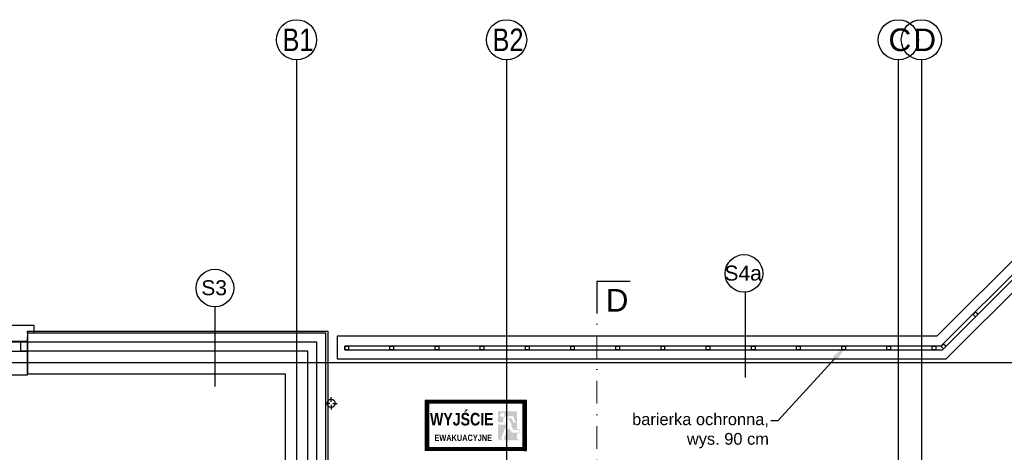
# Model space of a CAD drawing. Header units: millimetres. Extents: x -7023 to 53801, y 9849 to 33561.
# Tile 105 of 256: x 11323 to 12413, y 19529 to 20008. Entities that reach past the tile are written whole.
import ezdxf

# ---------------------------------------------------------------- set-up
doc = ezdxf.new("R2010")
doc.units = ezdxf.units.MM
doc.linetypes.add('DASHDOT', pattern=[1, 0.5, -0.25, 0, -0.25])
doc.layers.add('.IE_podklad', color=252, linetype='Continuous')
doc.styles.add('Arial', font='arial.ttf', dxfattribs={"height": 125})
doc.styles.add('Opisowy', font='arial.ttf')
doc.styles.get("Standard").update_dxf_attribs({"font": 'arial.ttf'})
doc.linetypes.add('ZIGZAG', pattern='A,0.00254,-5.08,[131,ltypeshp.shx,S=5.08,R=0,X=-5.08,Y=0],-10.16,[131,ltypeshp.shx,S=5.08,R=180,X=5.08,Y=0],-5.08', length=20.32254)

msp = doc.modelspace()

# ---------------------------------------------------------------- hatches: boundary and pattern name
at = {"layer": '.IE_podklad'}
h = msp.add_hatch(dxfattribs=at)
h.set_pattern_fill('ANSI31', color=256, scale=0.007)
h.set_pattern_definition([(45, (10431.40261, 19733.819415), (-0.0157154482, 0.0157154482), [])])
h.paths.add_polyline_path([(11772, 19587.1), (11772, 19531.1), (11884, 19531.1), (11884, 19587.1)])
h.paths.add_polyline_path([(11880.5, 19577.3), (11880.5, 19554.3), (11880.5, 19534.6), (11775.5, 19534.6), (11775.5, 19554.3), (11775.5, 19577.3), (11775.5, 19583.6), (11880.5, 19583.6)], flags=16)
at = {"layer": '.IE_podklad', "lineweight": 0}
h = msp.add_hatch(color=256, dxfattribs=at)
h.paths.add_polyline_path([(11854.4, 19542.5), (11857.9, 19542.5), (11856.4, 19544.2), (11859.2, 19544.2), (11860.7, 19542.5), (11875.4, 19542.5), (11873.5, 19544.5), (11873.5, 19550.2), (11877.6, 19550.2), (11876.6, 19554.8), (11873.5, 19554.8), (11873.5, 19574.6), (11852.5, 19574.6), (11852.5, 19562.3), (11858.4, 19562.3), (11858.4, 19567.2), (11860.9, 19569.2), (11869.2, 19569.2), (11872.3, 19562.2), (11869.8, 19562.2), (11867.4, 19566.9), (11863.6, 19566.9), (11867.2, 19561.1), (11867.2, 19558.3), (11869.8, 19554.1), (11876.1, 19554.1), (11876.8, 19550.9), (11868.2, 19550.9), (11864.8, 19556.1), (11862, 19551.4), (11858.8, 19544.5), (11856, 19544.5), (11859.2, 19553.1), (11862.8, 19559.6), (11860.5, 19563.1), (11860.5, 19559.7), (11852.5, 19559.7), (11852.5, 19544.5)], flags=0)
h.paths.add_polyline_path([(11859.9, 19570.5, -1), (11855.1, 19570.5, -1)], flags=16)

# ---------------------------------------------------------------- linework, layer by layer
at = {"layer": '.IE_podklad', "ltscale": 25}
for p, q in [((11629.6, 19964), (11629.6, 17871.9)), ((11862.1, 19964), (11862.1, 17871.9)), ((12295.6, 19964), (12295.6, 17871.9)), ((12321.1, 19964), (12321.1, 17871.9)), ((11961.9, 19718.6), (11998.9, 19718.6)), ((10554.1, 19628.7), (13853.1, 19628.7))]:
    msp.add_line(p, q, dxfattribs=at)
at = {"layer": '.IE_podklad'}
for p, q in [((12488.4, 19807.7), (12338.4, 19657.7)), ((12499.9, 19803.6), (12342.8, 19646.6)), ((12345.7, 19643.8), (12503.9, 19802)), ((12348.7, 19632.7), (12513.4, 19797.3)), ((12126, 19706.4), (12126, 19612.1)), ((11539.3, 19690.1), (11539.3, 19602)), ((12378.2, 19681.9), (12381, 19684.8)), ((12381, 19679.1), (12378.2, 19681.9)), ((12381, 19684.8), (12383.8, 19681.9)), ((12383.8, 19681.9), (12381, 19679.1)), ((11331.9, 19661.2), (11331.9, 19663.2)), ((11331.9, 19663.2), (11662.1, 19663.2)), ((11662.1, 19661.2), (11331.9, 19661.2)), ((11331.9, 19661.2), (11331.9, 19641.2)), ((11662.1, 19663.2), (11664.1, 19663.2)), ((11662.1, 19394.2), (11662.1, 19661.2)), ((11664.1, 19663.2), (11664.1, 19409)), ((11674.4, 19657.7), (11674.4, 19632.7)), ((12338.4, 19657.7), (11674.4, 19657.7)), ((12342.8, 19646.6), (12345.7, 19649.4)), ((12345.7, 19649.4), (12348.5, 19646.6)), ((11642.1, 19641.2), (11331.9, 19641.2)), ((11331.9, 19641.2), (11331.9, 19616.2)), ((11642.1, 19394.2), (11642.1, 19641.2)), ((12342.9, 19646.7), (11683, 19646.7)), ((11683, 19646.7), (11683, 19642.7)), ((11683, 19646.7), (11687, 19646.7)), ((11683, 19642.7), (11683, 19646.7)), ((11683, 19642.7), (12344.6, 19642.7)), ((11687, 19642.7), (11683, 19642.7)), ((11687, 19646.7), (11687, 19642.7)), ((11733, 19646.7), (11737, 19646.7)), ((11733, 19642.7), (11733, 19646.7)), ((11737, 19642.7), (11733, 19642.7)), ((11737, 19646.7), (11737, 19642.7)), ((11783, 19646.7), (11787, 19646.7)), ((11783, 19642.7), (11783, 19646.7)), ((11787, 19642.7), (11783, 19642.7)), ((11787, 19646.7), (11787, 19642.7)), ((11833, 19646.7), (11837, 19646.7)), ((11833, 19642.7), (11833, 19646.7)), ((11837, 19642.7), (11833, 19642.7)), ((11837, 19646.7), (11837, 19642.7)), ((11883, 19646.7), (11887, 19646.7)), ((11883, 19642.7), (11883, 19646.7)), ((11887, 19642.7), (11883, 19642.7)), ((11887, 19646.7), (11887, 19642.7)), ((11933, 19646.7), (11937, 19646.7)), ((11933, 19642.7), (11933, 19646.7)), ((11937, 19642.7), (11933, 19642.7)), ((11937, 19646.7), (11937, 19642.7)), ((11983, 19646.7), (11987, 19646.7)), ((11983, 19642.7), (11983, 19646.7)), ((11987, 19642.7), (11983, 19642.7)), ((11987, 19646.7), (11987, 19642.7)), ((12033, 19646.7), (12037, 19646.7)), ((12033, 19642.7), (12033, 19646.7)), ((12037, 19642.7), (12033, 19642.7)), ((12037, 19646.7), (12037, 19642.7)), ((12083, 19646.7), (12087, 19646.7)), ((12083, 19642.7), (12083, 19646.7)), ((12087, 19642.7), (12083, 19642.7)), ((12087, 19646.7), (12087, 19642.7)), ((12133, 19646.7), (12137, 19646.7)), ((12133, 19642.7), (12133, 19646.7)), ((12137, 19642.7), (12133, 19642.7)), ((12137, 19646.7), (12137, 19642.7)), ((12183, 19646.7), (12187, 19646.7)), ((12183, 19642.7), (12183, 19646.7)), ((12187, 19642.7), (12183, 19642.7)), ((12187, 19646.7), (12187, 19642.7)), ((12233, 19646.7), (12237, 19646.7)), ((12233, 19642.7), (12233, 19646.7)), ((12237, 19642.7), (12233, 19642.7)), ((12237, 19646.7), (12237, 19642.7)), ((12283, 19646.7), (12287, 19646.7)), ((12283, 19642.7), (12283, 19646.7)), ((12287, 19642.7), (12283, 19642.7)), ((12287, 19646.7), (12287, 19642.7)), ((12333, 19646.7), (12337, 19646.7)), ((12333, 19642.7), (12333, 19646.7)), ((12337, 19642.7), (12333, 19642.7)), ((12337, 19646.7), (12337, 19642.7)), ((12345.7, 19643.8), (12342.8, 19646.6)), ((12342.8, 19646.6), (12345.7, 19643.8)), ((12344.6, 19642.7), (12348.5, 19646.6)), ((12348.5, 19646.6), (12345.7, 19643.8)), ((11674.4, 19632.7), (12348.7, 19632.7)), ((11331.9, 19616.2), (11617.1, 19616.2)), ((11617.1, 19616.2), (11617.1, 19155.2))]:
    msp.add_line(p, q, dxfattribs=at)
at = {"layer": '.IE_podklad', "lineweight": 30, "ltscale": 25}
msp.add_line((11961.9, 19718.6), (11961.9, 19682.7), dxfattribs=at)
at = {"layer": '.IE_podklad', "linetype": 'DASHDOT', "lineweight": 13, "ltscale": 50}
msp.add_line((11961.9, 19708.4), (11961.9, 18923.9), dxfattribs=at)
at = {"layer": '.IE_podklad', "linetype": 'ZIGZAG'}
for p, q in [((11652.1, 19651.2), (11331.9, 19651.2)), ((11652.1, 19394.2), (11652.1, 19651.2))]:
    msp.add_line(p, q, dxfattribs=at)
at = {"layer": '.IE_podklad', "linetype": 'Continuous'}
for p, q in [((11666.3, 19583.4), (11661.2, 19583.4)), ((11668, 19585.1), (11668, 19590.2)), ((11669.6, 19583.4), (11674.7, 19583.4)), ((11668, 19581.8), (11668, 19576.7))]:
    msp.add_line(p, q, dxfattribs=at)
at = {"layer": '.IE_podklad', "linetype": 'ByBlock', "lineweight": -2}
msp.add_line((12162.4, 19563.9), (12154.4, 19563.9), dxfattribs=at)
at = {"layer": '.IE_podklad'}
for points in [[(11181.9, 19661.2), (11174.9, 19661.2), (11174.9, 19670), (11338.9, 19670), (11338.9, 19661.2), (11331.9, 19661.2), (11331.9, 19651), (11181.9, 19651)], [(11181.9, 19641.2), (11331.9, 19641.2), (11331.9, 19651.8), (11181.9, 19651.8)], [(11331.9, 19641.2), (11324.6, 19641.2), (11324.6, 19651.8), (11331.9, 19651.8)], [(11775.5, 19583.6), (11775.5, 19534.6), (11880.5, 19534.6), (11880.5, 19583.6)]]:
    msp.add_lwpolyline(points, close=True, dxfattribs=at)
msp.add_lwpolyline([(11181.9, 19661.2), (11181.9, 19615), (11331.9, 19615), (11331.9, 19657)], dxfattribs=at)
at = {"layer": '.IE_podklad', "linetype": 'ByBlock', "lineweight": -2}
msp.add_lwpolyline([(12225.7, 19633.4), (12162.4, 19563.9)], dxfattribs=at)
at = {"layer": '.IE_podklad', "lineweight": 0}
msp.add_lwpolyline([(11772, 19587.1), (11772, 19531.1), (11884, 19531.1), (11884, 19587.1)], close=True, dxfattribs=at)
msp.add_lwpolyline([(11772, 19587.1), (11772, 19531.1), (11884, 19531.1), (11884, 19587.1)], close=True, dxfattribs=at)
at = {"layer": '.IE_podklad', "linetype": 'Continuous'}
for centre, radius in [((11629.6, 19985.6), 22.2), ((11862.1, 19985.6), 22.2), ((12295.6, 19985.6), 22.2), ((12321.1, 19985.6), 22.2), ((11668, 19583.4), 4.5)]:
    msp.add_circle(centre, radius, dxfattribs=at)
at = {"layer": '.IE_podklad'}
for centre in [(12124.8, 19727.2), (11539.3, 19711)]:
    msp.add_circle(centre, 20.8, dxfattribs=at)
msp.add_solid([(12223.4, 19635.4), (12237.8, 19646.7), (12227.9, 19631.4)], dxfattribs=at)

# ---------------------------------------------------------------- texts
at = {"layer": '.IE_podklad', "linetype": 'Continuous', "style": 'Opisowy'}
for s, p in [('S4a', (12103.2, 19719.2)), ('S3', (11524.2, 19703))]:
    msp.add_text(s, height=16.64, dxfattribs=at).set_placement(p)
at = {"layer": '.IE_podklad', "linetype": 'Continuous', "ltscale": 25, "style": 'Arial'}
msp.add_text('D', height=25, dxfattribs=at).set_placement((11971.7, 19684.9))
at = {"layer": '.IE_podklad', "char_height": 25, "width": 492.116, "attachment_point": 1}
for s, insert in [('{\\W0.8;B1}', (11614.1, 19998.1)), ('{\\W0.8;B2}', (11846.6, 19998.1)), ('C', (12284.7, 19998.1)), ('D', (12312.2, 19998.1))]:
    msp.add_mtext(s, dxfattribs=dict(at, insert=insert))
at = {"layer": '.IE_podklad', "attachment_point": 5, "style": 'Arial'}
for s, insert, char_height, width in [('{\\fArial|b1|i0|c238|p34;\\W0.8;WYJŚCIE}', (11812.5, 19565.8), 14, 105), ('{\\fArial|b1|i0|c238|p34;\\W0.8;EWAKUACYJNE}', (11814.1, 19545.3), 7, 100.558)]:
    msp.add_mtext(s, dxfattribs=dict(at, insert=insert, char_height=char_height, width=width))
at = {"layer": '.IE_podklad', "insert": (12152.4, 19572.3), "char_height": 13, "attachment_point": 3}
msp.add_mtext('barierka ochronna, \\P\\pxi-3,l4,qr,t4;wys.^I90 cm', dxfattribs=at)

doc.saveas('drawing.dxf')
